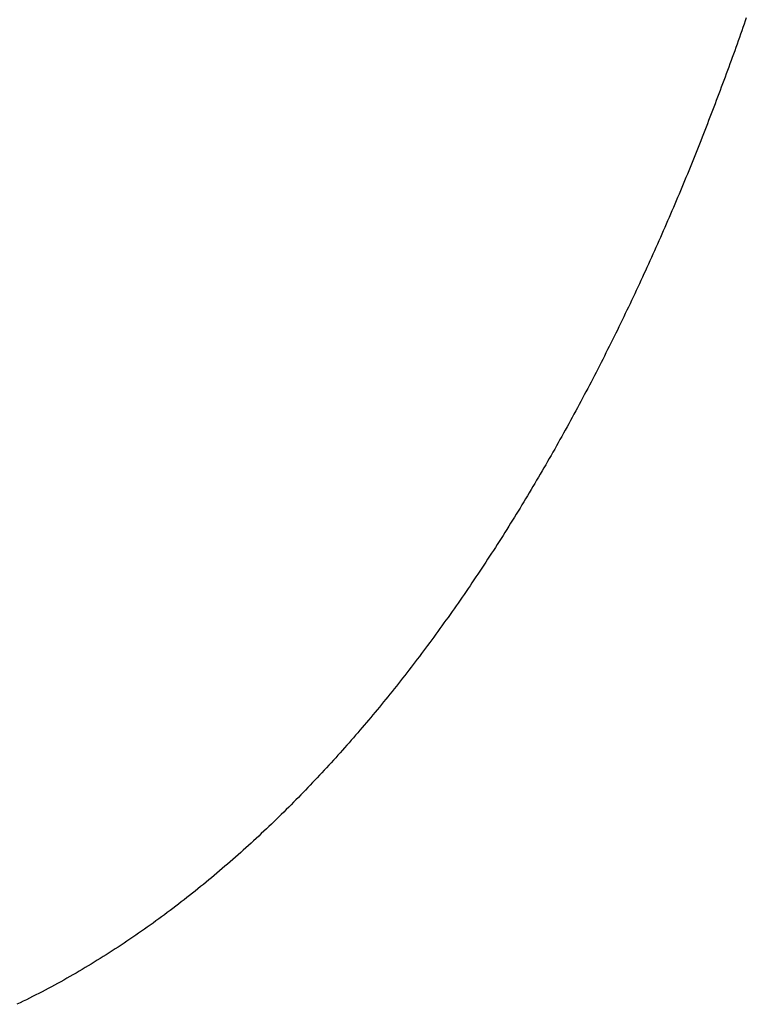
# Model space of a CAD drawing. Extents: x 637 to 3230, y 885 to 2745.
# Tile 96 of 151: x 3080 to 3119, y 1688 to 1740. Entities that reach past the tile are written whole.
import ezdxf

# ---------------------------------------------------------------- set-up
doc = ezdxf.new("R2010")
doc.units = 0
doc.layers.add('KF_GRAVIS_15_REAR', color=7, linetype='CONTINUOUS')

# ---------------------------------------------------------------- blocks, each defined once
blk = doc.blocks.new('KF_GRAVIS_15_REAR')
at = {"layer": 'KF_GRAVIS_15_REAR'}
blk.add_polyline3d([(97.1286, -512.672, 0), (97.0679, -512.848, 0), (97.007, -513.023, 0), (96.9458, -513.199, 0), (96.8844, -513.375, 0), (96.8226, -513.551, 0), (96.7607, -513.727, 0), (96.6984, -513.904, 0), (96.6359, -514.08, 0), (96.5731, -514.256, 0), (96.5101, -514.433, 0), (96.4468, -514.61, 0), (96.3832, -514.786, 0), (96.3194, -514.963, 0), (96.2553, -515.14, 0), (96.1909, -515.317, 0), (96.1263, -515.494, 0), (96.0614, -515.671, 0), (95.9962, -515.849, 0), (95.9308, -516.026, 0), (95.8651, -516.203, 0), (95.7991, -516.381, 0), (95.7329, -516.558, 0), (95.6664, -516.736, 0), (95.5996, -516.913, 0), (95.5326, -517.091, 0), (95.4653, -517.269, 0), (95.3977, -517.446, 0), (95.3299, -517.624, 0), (95.2618, -517.802, 0), (95.1934, -517.98, 0), (95.1248, -518.158, 0), (95.0559, -518.336, 0), (94.9867, -518.513, 0), (94.9172, -518.691, 0), (94.8475, -518.869, 0), (94.7776, -519.047, 0), (94.7073, -519.226, 0), (94.6368, -519.404, 0), (94.566, -519.582, 0), (94.495, -519.76, 0), (94.4237, -519.938, 0), (94.3521, -520.116, 0), (94.2802, -520.294, 0), (94.2081, -520.472, 0), (94.1357, -520.65, 0), (94.0631, -520.828, 0), (93.9901, -521.006, 0), (93.9169, -521.184, 0), (93.8435, -521.362, 0), (93.7697, -521.54, 0), (93.6957, -521.718, 0), (93.6215, -521.896, 0), (93.5469, -522.074, 0), (93.4721, -522.252, 0), (93.3971, -522.43, 0), (93.3217, -522.608, 0), (93.2461, -522.786, 0), (93.1703, -522.963, 0), (93.0941, -523.141, 0), (93.0177, -523.319, 0), (92.9411, -523.496, 0), (92.8641, -523.674, 0), (92.7869, -523.852, 0), (92.7095, -524.029, 0), (92.6317, -524.206, 0), (92.5537, -524.384, 0), (92.4755, -524.561, 0), (92.397, -524.738, 0), (92.3182, -524.916, 0), (92.2391, -525.093, 0), (92.1598, -525.27, 0), (92.0802, -525.447, 0), (92.0004, -525.623, 0), (91.9203, -525.8, 0), (91.8399, -525.977, 0), (91.7593, -526.154, 0), (91.6784, -526.33, 0), (91.5972, -526.506, 0), (91.5158, -526.683, 0), (91.4341, -526.859, 0), (91.3522, -527.035, 0), (91.27, -527.211, 0), (91.1875, -527.387, 0), (91.1048, -527.563, 0), (91.0218, -527.739, 0), (90.9386, -527.914, 0), (90.855, -528.09, 0), (90.7713, -528.265, 0), (90.6872, -528.44, 0), (90.6029, -528.616, 0), (90.5184, -528.79, 0), (90.4336, -528.965, 0), (90.3485, -529.14, 0), (90.2632, -529.315, 0), (90.1776, -529.489, 0), (90.0917, -529.663, 0), (90.0056, -529.838, 0), (89.9192, -530.012, 0), (89.8326, -530.186, 0), (89.7457, -530.359, 0), (89.6585, -530.533, 0), (89.5711, -530.706, 0), (89.4835, -530.88, 0), (89.3955, -531.053, 0), (89.3074, -531.226, 0), (89.2189, -531.398, 0), (89.1302, -531.571, 0), (89.0413, -531.743, 0), (88.952, -531.916, 0), (88.8626, -532.088, 0), (88.7728, -532.26, 0), (88.6829, -532.431, 0), (88.5926, -532.603, 0), (88.5021, -532.774, 0), (88.4114, -532.946, 0), (88.3204, -533.117, 0), (88.2291, -533.287, 0), (88.1376, -533.458, 0), (88.0459, -533.628, 0), (87.9539, -533.799, 0), (87.8616, -533.969, 0), (87.7691, -534.138, 0), (87.6763, -534.308, 0), (87.5833, -534.477, 0), (87.4901, -534.647, 0), (87.3966, -534.816, 0), (87.3028, -534.984, 0), (87.2088, -535.153, 0), (87.1146, -535.321, 0), (87.0201, -535.489, 0), (86.9254, -535.657, 0), (86.8304, -535.825, 0), (86.7352, -535.992, 0), (86.6397, -536.159, 0), (86.544, -536.326, 0), (86.4481, -536.493, 0), (86.3519, -536.66, 0), (86.2554, -536.826, 0), (86.1588, -536.992, 0), (86.0618, -537.157, 0), (85.9647, -537.323, 0), (85.8673, -537.488, 0), (85.7697, -537.653, 0), (85.6718, -537.818, 0), (85.5737, -537.982, 0), (85.4753, -538.146, 0), (85.3768, -538.31, 0), (85.2779, -538.474, 0), (85.1789, -538.637, 0), (85.0796, -538.801, 0), (84.9801, -538.963, 0), (84.8803, -539.126, 0), (84.7803, -539.288, 0), (84.6801, -539.45, 0), (84.5797, -539.612, 0), (84.479, -539.774, 0), (84.3781, -539.935, 0), (84.2769, -540.096, 0), (84.1756, -540.256, 0), (84.074, -540.416, 0), (83.9721, -540.576, 0), (83.8701, -540.736, 0), (83.7678, -540.895, 0), (83.6653, -541.055, 0), (83.5625, -541.213, 0), (83.4596, -541.372, 0), (83.3564, -541.53, 0), (83.253, -541.688, 0), (83.1493, -541.845, 0), (83.0454, -542.002, 0), (82.9414, -542.159, 0), (82.837, -542.316, 0), (82.7325, -542.472, 0), (82.6278, -542.628, 0), (82.5228, -542.783, 0), (82.4176, -542.939, 0), (82.3122, -543.094, 0), (82.2066, -543.248, 0), (82.1008, -543.402, 0), (81.9947, -543.556, 0), (81.8884, -543.71, 0), (81.782, -543.863, 0), (81.6753, -544.016, 0), (81.5684, -544.168, 0), (81.4613, -544.32, 0), (81.354, -544.472, 0), (81.2465, -544.624, 0), (81.1388, -544.775, 0), (81.0309, -544.925, 0), (80.9227, -545.076, 0), (80.8144, -545.226, 0), (80.7059, -545.375, 0), (80.5972, -545.525, 0), (80.4882, -545.674, 0), (80.3791, -545.822, 0), (80.2698, -545.97, 0), (80.1603, -546.118, 0), (80.0506, -546.265, 0), (79.9407, -546.412, 0), (79.8306, -546.559, 0), (79.7203, -546.705, 0), (79.6099, -546.851, 0), (79.4992, -546.997, 0), (79.3884, -547.142, 0), (79.2773, -547.286, 0), (79.1661, -547.431, 0), (79.0547, -547.575, 0), (78.9431, -547.718, 0), (78.8313, -547.861, 0), (78.7194, -548.004, 0), (78.6073, -548.146, 0), (78.4949, -548.288, 0), (78.3825, -548.43, 0), (78.2698, -548.571, 0), (78.157, -548.711, 0), (78.0439, -548.852, 0), (77.9307, -548.991, 0), (77.8174, -549.131, 0), (77.7038, -549.27, 0), (77.5901, -549.408, 0), (77.4763, -549.547, 0), (77.3622, -549.684, 0), (77.248, -549.822, 0), (77.1336, -549.958, 0), (77.0191, -550.095, 0), (76.9044, -550.231, 0), (76.7895, -550.366, 0), (76.6745, -550.501, 0), (76.5593, -550.636, 0), (76.4439, -550.77, 0), (76.3283, -550.904, 0), (76.2123, -551.038, 0), (76.0957, -551.172, 0), (75.9786, -551.305, 0), (75.861, -551.439, 0), (75.7429, -551.573, 0), (75.6243, -551.706, 0), (75.5053, -551.839, 0), (75.3857, -551.973, 0), (75.2656, -552.106, 0), (75.1451, -552.239, 0), (75.024, -552.372, 0), (74.9025, -552.505, 0), (74.7805, -552.637, 0), (74.6579, -552.77, 0), (74.5349, -552.902, 0), (74.4114, -553.035, 0), (74.2875, -553.167, 0), (74.163, -553.299, 0), (74.038, -553.43, 0), (73.9126, -553.562, 0), (73.7867, -553.693, 0), (73.6603, -553.825, 0), (73.5334, -553.956, 0), (73.4061, -554.087, 0), (73.2782, -554.217, 0), (73.1499, -554.348, 0), (73.0211, -554.478, 0), (72.8919, -554.608, 0), (72.7621, -554.738, 0), (72.6319, -554.868, 0), (72.5012, -554.997, 0), (72.3701, -555.126, 0), (72.2385, -555.255, 0), (72.1064, -555.383, 0), (71.9738, -555.512, 0), (71.8408, -555.64, 0), (71.7073, -555.767, 0), (71.5733, -555.895, 0), (71.4389, -556.022, 0), (71.304, -556.149, 0), (71.1686, -556.276, 0), (71.0328, -556.402, 0), (70.8965, -556.528, 0), (70.7598, -556.653, 0), (70.6226, -556.779, 0), (70.4849, -556.904, 0), (70.3468, -557.028, 0), (70.2083, -557.153, 0), (70.0692, -557.277, 0), (69.9297, -557.4, 0), (69.7898, -557.524, 0), (69.6494, -557.646, 0), (69.5086, -557.769, 0), (69.3673, -557.891, 0), (69.2256, -558.013, 0), (69.0834, -558.134, 0), (68.9408, -558.255, 0), (68.7977, -558.375, 0), (68.6542, -558.495, 0), (68.5102, -558.615, 0), (68.3658, -558.734, 0), (68.2209, -558.853, 0), (68.0757, -558.972, 0), (67.93, -559.089, 0), (67.7838, -559.207, 0), (67.6372, -559.324, 0), (67.4902, -559.441, 0), (67.3428, -559.557, 0), (67.1949, -559.672, 0), (67.0466, -559.788, 0), (66.8979, -559.902, 0), (66.7488, -560.017, 0), (66.5992, -560.13, 0), (66.4493, -560.244, 0), (66.2989, -560.356, 0), (66.1481, -560.469, 0), (65.9969, -560.58, 0), (65.8452, -560.692, 0), (65.6932, -560.802, 0), (65.5408, -560.912, 0), (65.3879, -561.022, 0), (65.2347, -561.131, 0), (65.081, -561.24, 0), (64.927, -561.348, 0), (64.7726, -561.455, 0), (64.6177, -561.562, 0), (64.4625, -561.669, 0), (64.3069, -561.774, 0), (64.1508, -561.88, 0), (63.9944, -561.984, 0), (63.8376, -562.088, 0), (63.6805, -562.192, 0), (63.5229, -562.295, 0), (63.365, -562.397, 0), (63.2066, -562.499, 0), (63.0479, -562.6, 0), (62.8889, -562.7, 0), (62.7294, -562.8, 0), (62.5696, -562.899, 0), (62.4094, -562.998, 0), (62.2488, -563.096, 0), (62.0879, -563.193, 0), (61.9266, -563.29, 0), (61.7649, -563.386, 0), (61.6029, -563.481, 0), (61.4405, -563.576, 0), (61.2777, -563.67, 0), (61.1146, -563.763, 0), (60.9512, -563.856, 0), (60.7874, -563.948, 0), (60.6232, -564.039, 0), (60.4586, -564.13, 0), (60.2937, -564.22, 0), (60.1284, -564.309, 0), (59.9628, -564.397, 0), (59.7969, -564.485, 0), (59.6306, -564.572, 0), (59.4639, -564.659, 0), (59.2969, -564.744, 0), (59.1296, -564.829, 0), (58.9619, -564.914, 0), (58.7939, -564.997, 0), (58.6256, -565.08, 0), (58.457, -565.162, 0), (58.288, -565.243, 0)], dxfattribs=at)

msp = doc.modelspace()

# ---------------------------------------------------------------- block references
at = {"layer": 'KF_GRAVIS_15_REAR'}
msp.add_blockref('KF_GRAVIS_15_REAR', (3021.439, 2253.101), dxfattribs=at)

doc.saveas('drawing.dxf')
